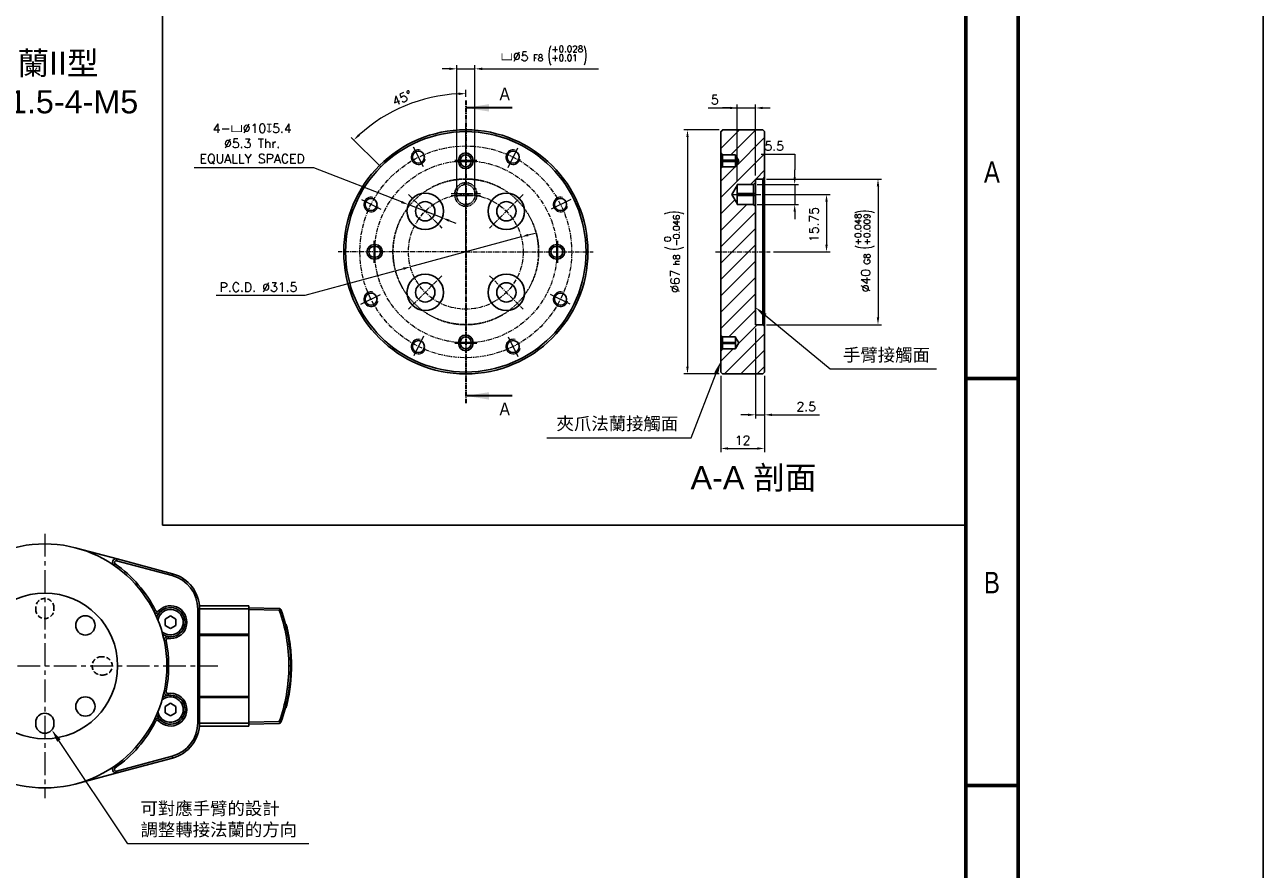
# Model space of a CAD drawing. Header units: inches. Extents: x 0 to 5766, y -2164 to 1330.
# Tile 82 of 217: x 4324 to 4664, y -1137 to -905. Entities that reach past the tile are written whole.
import ezdxf
from ezdxf.enums import TextEntityAlignment as Align

# ---------------------------------------------------------------- set-up
doc = ezdxf.new("R2010")
doc.units = ezdxf.units.IN
doc.header["$MEASUREMENT"] = 0
for name, pattern in [('AM_ISO08W050x2', [9, 6, -0.75, 1.5, -0.75]), ('CENTER', [2, 1.25, -0.25, 0.25, -0.25]), ('HIDDEN', [0.375, 0.25, -0.125])]:
    doc.linetypes.add(name, pattern=pattern)
for name, color, linetype, lineweight in [('AM_5', 3, 'Continuous', 15), ('AM_7', 4, 'CENTER', 15), ('可見 (ISO)', 7, 'Continuous', 25), ('窄部可見 (ISO)', 7, 'Continuous', 25)]:
    doc.layers.add(name, color=color, linetype=linetype, lineweight=lineweight)
doc.layers.add('BORDER', color=7, linetype='Continuous')
doc.styles.add('SEACAD_arial_ttf', font='arial.ttf', dxfattribs={"height": 0.2})
doc.styles.add('SLDTEXTSTYLE0', font='GOTHIC.TTF', dxfattribs={"width": 0.913})
doc.styles.get("Standard").update_dxf_attribs({"font": 'arial.ttf'})
doc.styles.add('尺寸標註', font='romans.shx', dxfattribs={"bigfont": 'CHINESET.SHX'})
doc.dimstyles.new('複本 CNS2-1$0', dxfattribs={"dimtxt": 2.5, "dimasz": 2, "dimexe": 1, "dimexo": 1, "dimgap": 1, "dimtad": 1, "dimtoh": 1, "dimdsep": 46, "dimtxsty": '尺寸標註', "dimcen": 0, "dimclrd": 2, "dimclre": 2, "dimclrt": 3, "dimadec": 0, "dimazin": 2, "dimtp": 0.1, "dimtm": 0.1, "dimtfac": 0.71, "dimtmove": 0, "dimatfit": 0, "dimfxl": 0, "dimlwd": 13, "dimlwe": 13, "dimarcsym": 0})
doc.dimstyles.new('複本 CNS2-1$2', dxfattribs={"dimtxt": 2.5, "dimasz": 2, "dimexe": 1, "dimexo": 1, "dimgap": 1, "dimtad": 1, "dimtoh": 1, "dimdsep": 46, "dimtxsty": '尺寸標註', "dimcen": 0, "dimclrd": 2, "dimclre": 2, "dimclrt": 3, "dimadec": 0, "dimazin": 2, "dimtp": 0.1, "dimtm": 0.1, "dimtfac": 0.71, "dimtmove": 0, "dimatfit": 0, "dimfxl": 0, "dimlwd": 13, "dimlwe": 13, "dimarcsym": 0})
doc.dimstyles.new('複本 CNS2-1$3', dxfattribs={"dimtxt": 2.5, "dimasz": 2, "dimexe": 1, "dimexo": 1, "dimgap": 1, "dimtad": 1, "dimtoh": 1, "dimdsep": 46, "dimtxsty": '尺寸標註', "dimcen": 0, "dimclrd": 2, "dimclre": 2, "dimclrt": 3, "dimadec": 0, "dimazin": 2, "dimtp": 0.1, "dimtm": 0.1, "dimtfac": 0.71, "dimtmove": 0, "dimatfit": 0, "dimfxl": 0, "dimlwd": 13, "dimlwe": 13, "dimarcsym": 0})

# ---------------------------------------------------------------- blocks, each defined once
blk = doc.blocks.new('A4橫')
at = {"layer": 'BORDER', "color": 123, "linetype": 'Continuous', "lineweight": 60, "ltscale": 25.4}
for p, q in [((4924.32, 1170.89), (4924.32, 1453.75)), ((4917.11, 1446.54), (4917.11, 1170.89)), ((4924.32, 1372.83), (4917.11, 1372.83)), ((4924.32, 1316.96), (4917.11, 1316.96))]:
    blk.add_line(p, q, dxfattribs=at)
at = {"layer": 'BORDER', "color": 60, "linetype": 'Continuous', "ltscale": 25.4, "style": 'SEACAD_arial_ttf', "width": 0.8}
for s, p in [('A', (4919.6, 1402.64)), ('B', (4919.6, 1346.29))]:
    blk.add_text(s, height=2.94, dxfattribs=at).set_placement(p, align=Align.TOP_LEFT)
blk = doc.blocks.new('*D398')
at = {"layer": 'AM_5', "color": 2, "lineweight": 13}
for p, q in [((4514.52, -933.92), (4504.87, -933.92)), ((4505.87, -935.92), (4505.87, -998.92)), ((4514.52, -1000.92), (4504.87, -1000.92))]:
    blk.add_line(p, q, dxfattribs=at)
at = {"layer": 'AM_5', "color": 2}
for points in [[(4505.54, -935.92), (4506.2, -935.92), (4505.87, -933.92)], [(4505.54, -998.92), (4506.2, -998.92), (4505.87, -1000.92)]]:
    blk.add_solid(points, dxfattribs=at)
at = {"layer": 'Defpoints', "color": 0}
for p in [(4515.52, -933.92), (4505.87, -1000.92), (4515.52, -1000.92)]:
    blk.add_point(p, dxfattribs=at)
at = {"layer": 'AM_5', "color": 3, "insert": (4502.2, -967.42), "char_height": 2.5, "attachment_point": 5, "rotation": 90, "style": '尺寸標註'}
blk.add_mtext('%%C67{}{\\H0.7x;\\C3; h8 {\\H2x;\\W0.5;(}\\S 0^ -0.046;{\\H2x;\\W0.5;)}}', dxfattribs=at)
blk = doc.blocks.new('*D399')
at = {"layer": 'AM_5', "color": 2, "lineweight": 13}
for p, q in [((4527.02, -951.67), (4545.03, -951.67)), ((4544.03, -953.67), (4544.03, -965.42)), ((4529.52, -967.42), (4545.03, -967.42))]:
    blk.add_line(p, q, dxfattribs=at)
at = {"layer": 'AM_5', "color": 2}
for points in [[(4543.69, -953.67), (4544.36, -953.67), (4544.03, -951.67)], [(4543.69, -965.42), (4544.36, -965.42), (4544.03, -967.42)]]:
    blk.add_solid(points, dxfattribs=at)
at = {"layer": 'Defpoints', "color": 0}
for p in [(4526.02, -951.67), (4528.52, -967.42), (4544.03, -967.42)]:
    blk.add_point(p, dxfattribs=at)
at = {"layer": 'AM_5', "color": 3, "insert": (4540.6, -959.9), "char_height": 2.5, "attachment_point": 5, "rotation": 90, "style": '尺寸標註'}
blk.add_mtext('15.75', dxfattribs=at)
blk = doc.blocks.new('*D400')
at = {"layer": 'AM_5', "color": 2, "lineweight": 13}
for p, q in [((4526.06, -940.62), (4535.3, -940.62)), ((4535.3, -940.62), (4535.3, -944.92)), ((4535.3, -946.92), (4535.3, -944.92)), ((4525.02, -948.92), (4536.3, -948.92)), ((4535.3, -948.92), (4535.3, -954.42)), ((4525.02, -954.42), (4536.3, -954.42)), ((4535.3, -956.42), (4535.3, -958.42))]:
    blk.add_line(p, q, dxfattribs=at)
at = {"layer": 'AM_5', "color": 2}
for points in [[(4534.96, -946.92), (4535.63, -946.92), (4535.3, -948.92)], [(4534.96, -956.42), (4535.63, -956.42), (4535.3, -954.42)]]:
    blk.add_solid(points, dxfattribs=at)
at = {"layer": 'Defpoints', "color": 0}
for p in [(4524.02, -948.92), (4524.02, -954.42), (4535.3, -954.42)]:
    blk.add_point(p, dxfattribs=at)
at = {"layer": 'AM_5', "color": 3, "insert": (4529.68, -938.37), "char_height": 2.5, "attachment_point": 5, "style": '尺寸標註'}
blk.add_mtext('5.5', dxfattribs=at)
blk = doc.blocks.new('*D401')
at = {"layer": 'AM_5', "color": 2, "lineweight": 13}
for p, q in [((4527.52, -947.42), (4559.16, -947.42)), ((4558.16, -949.42), (4558.16, -985.42)), ((4527.52, -987.42), (4559.16, -987.42))]:
    blk.add_line(p, q, dxfattribs=at)
at = {"layer": 'AM_5', "color": 2}
for points in [[(4557.82, -949.42), (4558.49, -949.42), (4558.16, -947.42)], [(4557.82, -985.42), (4558.49, -985.42), (4558.16, -987.42)]]:
    blk.add_solid(points, dxfattribs=at)
at = {"layer": 'Defpoints', "color": 0}
for p in [(4526.52, -947.42), (4526.52, -987.42), (4558.16, -987.42)]:
    blk.add_point(p, dxfattribs=at)
at = {"layer": 'AM_5', "color": 3, "insert": (4554.49, -967.18), "char_height": 2.5, "attachment_point": 5, "rotation": 90, "style": '尺寸標註'}
blk.add_mtext('%%C40{}{\\H0.7x;\\C3; G8 {\\H2x;\\W0.5;(}\\S+0.048^ +0.009;{\\H2x;\\W0.5;)}}', dxfattribs=at)
blk = doc.blocks.new('*D402')
at = {"layer": 'AM_5', "color": 2, "lineweight": 13}
for p, q in [((4511.56, -927.92), (4519.52, -927.92)), ((4517.52, -927.92), (4515.52, -927.92)), ((4519.52, -947.92), (4519.52, -926.92)), ((4519.52, -927.92), (4524.52, -927.92)), ((4519.52, -927.92), (4524.52, -927.92)), ((4524.52, -946.42), (4524.52, -926.92)), ((4526.52, -927.92), (4528.52, -927.92))]:
    blk.add_line(p, q, dxfattribs=at)
at = {"layer": 'AM_5', "color": 2}
for points in [[(4517.52, -927.58), (4517.52, -928.25), (4519.52, -927.92)], [(4526.52, -927.58), (4526.52, -928.25), (4524.52, -927.92)]]:
    blk.add_solid(points, dxfattribs=at)
at = {"layer": 'Defpoints', "color": 0}
for p in [(4524.52, -927.92), (4524.52, -947.42), (4519.52, -948.92)]:
    blk.add_point(p, dxfattribs=at)
at = {"layer": 'AM_5', "color": 3, "insert": (4513.4, -925.67), "char_height": 2.5, "attachment_point": 5, "style": '尺寸標註'}
blk.add_mtext('5', dxfattribs=at)
blk = doc.blocks.new('*D403')
at = {"layer": 'AM_5', "color": 2, "lineweight": 13}
for p, q in [((4524.52, -988.42), (4524.52, -1013.16)), ((4527.02, -1001.42), (4527.02, -1013.16)), ((4522.52, -1012.16), (4520.52, -1012.16)), ((4524.52, -1012.16), (4527.02, -1012.16)), ((4529.02, -1012.16), (4542.07, -1012.16))]:
    blk.add_line(p, q, dxfattribs=at)
at = {"layer": 'AM_5', "color": 2}
for points in [[(4522.52, -1011.83), (4522.52, -1012.5), (4524.52, -1012.16)], [(4529.02, -1011.83), (4529.02, -1012.5), (4527.02, -1012.16)]]:
    blk.add_solid(points, dxfattribs=at)
at = {"layer": 'Defpoints', "color": 0}
for p in [(4524.52, -987.42), (4527.02, -1000.42), (4527.02, -1012.16)]:
    blk.add_point(p, dxfattribs=at)
at = {"layer": 'AM_5', "color": 3, "insert": (4538.45, -1009.91), "char_height": 2.5, "attachment_point": 5, "style": '尺寸標註'}
blk.add_mtext('2.5', dxfattribs=at)
blk = doc.blocks.new('*D404')
at = {"layer": 'AM_5', "color": 2, "lineweight": 13}
for p, q in [((4515.02, -1001.42), (4515.02, -1022.4)), ((4527.02, -1001.42), (4527.02, -1022.4)), ((4517.02, -1021.4), (4525.02, -1021.4))]:
    blk.add_line(p, q, dxfattribs=at)
at = {"layer": 'AM_5', "color": 2}
for points in [[(4517.02, -1021.06), (4517.02, -1021.73), (4515.02, -1021.4)], [(4525.02, -1021.06), (4525.02, -1021.73), (4527.02, -1021.4)]]:
    blk.add_solid(points, dxfattribs=at)
at = {"layer": 'Defpoints', "color": 0}
for p in [(4515.02, -1000.42), (4527.02, -1000.42), (4527.02, -1021.4)]:
    blk.add_point(p, dxfattribs=at)
at = {"layer": 'AM_5', "color": 3, "insert": (4521, -1019.15), "char_height": 2.5, "attachment_point": 5, "style": '尺寸標註'}
blk.add_mtext('12', dxfattribs=at)
blk = doc.blocks.new('*S381')
at = {"layer": 'AM_5', "color": 7}
for p, q in [((10401.46, -993.59), (10383.63, -978.81)), ((10430.62, -993.59), (10401.46, -993.59))]:
    blk.add_line(p, q, dxfattribs=at)
at = {"layer": 'AM_5', "color": 7, "linetype": 'Continuous'}
blk.add_trace([(10384.01, -978.36), (10383.26, -979.25), (10380.94, -976.57)], dxfattribs=at)
at = {"layer": 'AM_5', "color": 2, "insert": (10404.96, -991.84), "char_height": 3.5, "attachment_point": 7}
blk.add_mtext('{\\fPMingLiU|b0|i0|c136|p18;手臂接觸面}', dxfattribs=at)
blk = doc.blocks.new('*S382')
at = {"layer": 'AM_5', "color": 7}
for p, q in [((10363.26, -1012.39), (10370.17, -994.68)), ((10323.72, -1012.39), (10363.26, -1012.39))]:
    blk.add_line(p, q, dxfattribs=at)
at = {"layer": 'AM_5', "color": 7, "linetype": 'Continuous'}
blk.add_trace([(10370.71, -994.89), (10369.63, -994.47), (10371.44, -991.42)], dxfattribs=at)
at = {"layer": 'AM_5', "color": 2, "insert": (10359.76, -1010.64), "char_height": 3.5, "attachment_point": 9}
blk.add_mtext('{\\fPMingLiU|b0|i0|c136|p18;夾爪法蘭接觸面}', dxfattribs=at)
blk = doc.blocks.new('*D405')
at = {"layer": 'AM_5', "color": 2, "lineweight": 13}
for p, q in [((4445.02, -924.88), (4445.02, -922.98)), ((4421.69, -944.08), (4413.6, -935.99))]:
    blk.add_line(p, q, dxfattribs=at)
blk.add_arc((4445.02, -967.42), 43.44, 92.6382, 132.3618, dxfattribs=at)
at = {"layer": 'AM_5', "color": 2}
for points in [[(4443.01, -923.69), (4443.03, -924.36), (4445.02, -923.98)], [(4415.98, -935.56), (4415.52, -935.08), (4414.3, -936.7)]]:
    blk.add_solid(points, dxfattribs=at)
at = {"layer": 'Defpoints', "color": 0}
for p in [(4433.78, -925.46), (4445.02, -925.88), (4422.39, -944.79), (4429.29, -951.68), (4445.02, -1008.96)]:
    blk.add_point(p, dxfattribs=at)
at = {"layer": 'AM_5', "color": 3, "insert": (4427.54, -925.21), "char_height": 2.5, "attachment_point": 5, "rotation": 22.5, "style": '尺寸標註'}
blk.add_mtext('45°', dxfattribs=at)
blk = doc.blocks.new('*D406')
at = {"layer": 'AM_5', "color": 2, "lineweight": 13}
for p, q in [((4440.52, -917.17), (4438.52, -917.17)), ((4442.52, -950.42), (4442.52, -916.17)), ((4442.52, -917.17), (4447.52, -917.17)), ((4447.52, -950.42), (4447.52, -916.17)), ((4449.52, -917.17), (4481.4, -917.17))]:
    blk.add_line(p, q, dxfattribs=at)
at = {"layer": 'AM_5', "color": 2}
for points in [[(4440.52, -916.84), (4440.52, -917.51), (4442.52, -917.17)], [(4449.52, -916.84), (4449.52, -917.51), (4447.52, -917.17)]]:
    blk.add_solid(points, dxfattribs=at)
at = {"layer": 'Defpoints', "color": 0}
for p in [(4447.52, -917.17), (4442.52, -951.42), (4447.52, -951.42)]:
    blk.add_point(p, dxfattribs=at)
at = {"layer": 'AM_5', "color": 3, "insert": (4466.46, -913.51), "char_height": 2.5, "attachment_point": 5, "style": '尺寸標註'}
blk.add_mtext('{\\Famgdt|c136;v}%%C5{}{\\H0.7x;\\C3; F8 {\\H2x;\\W0.5;(}\\S+0.028^ +0.01;{\\H2x;\\W0.5;)}}', dxfattribs=at)
blk = doc.blocks.new('*D409')
at = {"layer": 'AM_5', "color": 2, "lineweight": 13}
for p, q in [((4460.23, -963.31), (4429.82, -971.53)), ((4462.16, -962.79), (4464.09, -962.27)), ((4427.88, -972.05), (4400.81, -979.36)), ((4400.81, -979.36), (4376.47, -979.36))]:
    blk.add_line(p, q, dxfattribs=at)
at = {"layer": 'AM_5', "color": 2}
for points in [[(4462.07, -962.47), (4462.24, -963.11), (4460.23, -963.31)], [(4427.8, -971.72), (4427.97, -972.37), (4429.82, -971.53)]]:
    blk.add_solid(points, dxfattribs=at)
at = {"layer": 'Defpoints', "color": 0}
for p in [(4460.23, -963.31), (4429.82, -971.53)]:
    blk.add_point(p, dxfattribs=at)
at = {"layer": 'AM_5', "color": 3, "insert": (4388.14, -977.11), "char_height": 2.5, "attachment_point": 5, "style": '尺寸標註'}
blk.add_mtext('P.C.D. ∅31.5', dxfattribs=at)
blk = doc.blocks.new('*D410')
at = {"layer": 'AM_5', "color": 2, "lineweight": 13}
for p, q in [((4403.28, -944.31), (4370.5, -944.31)), ((4427.36, -953.73), (4403.28, -944.31)), ((4438.54, -958.1), (4429.23, -954.46)), ((4440.4, -958.83), (4442.27, -959.56))]:
    blk.add_line(p, q, dxfattribs=at)
at = {"layer": 'AM_5', "color": 2}
for points in [[(4427.49, -953.42), (4427.24, -954.04), (4429.23, -954.46)], [(4440.52, -958.52), (4440.28, -959.14), (4438.54, -958.1)]]:
    blk.add_solid(points, dxfattribs=at)
at = {"layer": 'Defpoints', "color": 0}
for p in [(4429.23, -954.46), (4438.54, -958.1)]:
    blk.add_point(p, dxfattribs=at)
at = {"layer": 'AM_5', "color": 3, "insert": (4386.39, -937.77), "char_height": 2.5, "attachment_point": 5, "style": '尺寸標註'}
blk.add_mtext('4-{\\Famgdt|c136;v}∅10{\\Famgdt|c136;x}5.4\\P∅5.3 Thr.\\PEQUALLY SPACED', dxfattribs=at)
blk = doc.blocks.new('*S377')
at = {"layer": 'AM_5', "color": 7}
for p, q in [((10208.86, -1117.88), (10189.97, -1089.53)), ((10258.6, -1117.88), (10208.86, -1117.88))]:
    blk.add_line(p, q, dxfattribs=at)
at = {"layer": 'AM_5', "color": 7, "linetype": 'Continuous'}
blk.add_trace([(10190.45, -1089.2), (10189.48, -1089.85), (10188.03, -1086.61)], dxfattribs=at)
at = {"layer": 'AM_5', "color": 2, "insert": (10212.36, -1116.13), "char_height": 3.5, "attachment_point": 7}
blk.add_mtext('{\\fPMingLiU|b0|i0|c136|p18;可對應手臂的設計\\P調整轉接法蘭的方向}', dxfattribs=at)

msp = doc.modelspace()

# ---------------------------------------------------------------- hatches: boundary and pattern name
at = {"linetype": 'Continuous', "lineweight": 18}
h = msp.add_hatch(dxfattribs=at)
h.set_pattern_fill('ANSI31', color=3, style=0)
h.set_pattern_definition([(45, (1184.6035, -2284.8405), (-2.245064, 2.245064), [])])
h.paths.add_polyline_path([(4515.021, -990.267), (4515.521, -990.767), (4519.021, -990.767), (4519.021, -990.917), (4519.922, -992.417), (4519.021, -993.917), (4519.021, -994.067), (4515.521, -994.067), (4515.021, -994.567), (4515.021, -1000.417), (4515.521, -1000.917), (4526.521, -1000.917), (4527.021, -1000.417), (4527.021, -987.917), (4526.521, -987.417), (4524.521, -987.417), (4524.521, -954.917), (4524.021, -954.417), (4519.521, -954.417), (4519.521, -954.167), (4518.018, -951.667), (4519.521, -949.167), (4519.521, -948.917), (4524.021, -948.917), (4524.521, -948.417), (4524.521, -947.417), (4526.521, -947.417), (4527.021, -946.917), (4527.021, -934.417), (4526.521, -933.917), (4515.521, -933.917), (4515.021, -934.417), (4515.021, -940.267), (4515.521, -940.767), (4519.021, -940.767), (4519.021, -940.917), (4519.922, -942.417), (4519.021, -943.917), (4519.021, -944.067), (4515.521, -944.067), (4515.021, -944.567)], flags=0)

# ---------------------------------------------------------------- linework, layer by layer
at = {"color": 7}
for p, q in [((4361.736, -902.453), (4361.736, -1042.453)), ((4361.736, -1042.453), (4582.258, -1042.453)), ((4326.97, -1096.598), (4326.97, -1097.098)), ((4331.97, -1097.098), (4331.97, -1096.598))]:
    msp.add_line(p, q, dxfattribs=at)
at = {"color": 7, "linetype": 'CENTER', "lineweight": 35}
msp.add_line((4445.021, -925.877), (4445.021, -1008.957), dxfattribs=at)
at = {"color": 7, "linetype": 'Continuous', "lineweight": 35}
for p, q in [((4457.721, -927.877), (4445.021, -927.877)), ((4457.721, -1006.957), (4445.021, -1006.957))]:
    msp.add_line(p, q, dxfattribs=at)
at = {"color": 7, "linetype": 'Continuous', "lineweight": 25}
for p, q in [((4515.021, -934.417), (4515.521, -933.917)), ((4515.021, -940.267), (4515.021, -934.417)), ((4526.521, -933.917), (4515.521, -933.917)), ((4526.521, -933.917), (4527.021, -934.417)), ((4527.021, -946.917), (4527.021, -934.417)), ((4515.521, -940.767), (4515.021, -940.267)), ((4515.021, -942.267), (4515.021, -940.267)), ((4515.521, -940.767), (4519.021, -940.767)), ((4515.521, -940.767), (4515.521, -942.267)), ((4519.021, -940.917), (4519.021, -940.767)), ((4519.021, -940.917), (4519.922, -942.417)), ((4519.021, -940.917), (4519.021, -942.417)), ((4443.021, -942.567), (4443.021, -942.267)), ((4443.521, -942.267), (4443.021, -942.267)), ((4443.521, -942.567), (4443.021, -942.567)), ((4443.521, -942.267), (4443.521, -942.567)), ((4447.021, -942.267), (4446.521, -942.267)), ((4446.521, -942.567), (4446.521, -942.267)), ((4447.021, -942.567), (4446.521, -942.567)), ((4447.021, -942.267), (4447.021, -942.567)), ((4515.521, -942.267), (4515.021, -942.267)), ((4515.021, -942.567), (4515.021, -942.267)), ((4515.521, -942.567), (4515.021, -942.567)), ((4515.021, -944.567), (4515.021, -942.567)), ((4515.021, -944.567), (4515.521, -944.067)), ((4515.021, -990.267), (4515.021, -944.567)), ((4519.021, -942.267), (4515.521, -942.267)), ((4515.521, -942.267), (4515.521, -942.567)), ((4515.521, -942.567), (4515.521, -944.067)), ((4519.021, -942.567), (4515.521, -942.567)), ((4519.021, -944.067), (4515.521, -944.067)), ((4519.922, -942.417), (4519.021, -943.917)), ((4519.021, -942.417), (4519.021, -943.917)), ((4519.021, -944.067), (4519.021, -943.917)), ((4524.521, -947.417), (4526.521, -947.417)), ((4524.521, -947.417), (4524.521, -948.417)), ((4527.021, -946.917), (4526.521, -947.417)), ((4526.521, -987.417), (4526.521, -947.417)), ((4527.021, -946.917), (4527.021, -987.917)), ((4518.018, -951.667), (4519.521, -949.167)), ((4519.521, -954.167), (4518.018, -951.667)), ((4519.521, -948.917), (4524.021, -948.917)), ((4519.521, -948.917), (4519.521, -949.167)), ((4519.521, -951.667), (4519.521, -949.167)), ((4519.521, -951.417), (4524.021, -951.417)), ((4519.521, -954.167), (4519.521, -951.667)), ((4524.521, -948.417), (4524.021, -948.917)), ((4524.021, -951.417), (4524.021, -948.917)), ((4524.021, -951.417), (4524.521, -951.417)), ((4524.021, -951.917), (4524.021, -951.417)), ((4524.521, -948.417), (4524.521, -951.417)), ((4524.521, -951.417), (4524.521, -951.917)), ((4519.521, -951.917), (4524.021, -951.917)), ((4519.521, -954.167), (4519.521, -954.417)), ((4524.021, -954.417), (4519.521, -954.417)), ((4524.021, -951.917), (4524.521, -951.917)), ((4524.021, -954.417), (4524.021, -951.917)), ((4524.021, -954.417), (4524.521, -954.917)), ((4524.521, -951.917), (4524.521, -954.917)), ((4524.521, -954.917), (4524.521, -987.417)), ((4419.871, -965.417), (4419.871, -965.917)), ((4419.871, -965.417), (4420.171, -965.417)), ((4420.171, -965.917), (4419.871, -965.917)), ((4420.171, -965.417), (4420.171, -965.917)), ((4469.871, -965.417), (4470.171, -965.417)), ((4469.871, -965.917), (4469.871, -965.417)), ((4470.171, -965.917), (4469.871, -965.917)), ((4470.171, -965.917), (4470.171, -965.417)), ((4419.871, -968.917), (4419.871, -969.417)), ((4419.871, -968.917), (4420.171, -968.917)), ((4420.171, -969.417), (4419.871, -969.417)), ((4420.171, -968.917), (4420.171, -969.417)), ((4469.871, -969.417), (4469.871, -968.917)), ((4469.871, -968.917), (4470.171, -968.917)), ((4470.171, -969.417), (4469.871, -969.417)), ((4470.171, -969.417), (4470.171, -968.917)), ((4526.521, -987.417), (4524.521, -987.417)), ((4526.521, -987.417), (4527.021, -987.917)), ((4527.021, -1000.417), (4527.021, -987.917)), ((4443.021, -992.567), (4443.021, -992.267)), ((4443.521, -992.267), (4443.021, -992.267)), ((4443.521, -992.267), (4443.521, -992.567)), ((4447.021, -992.267), (4446.521, -992.267)), ((4446.521, -992.567), (4446.521, -992.267)), ((4447.021, -992.267), (4447.021, -992.567)), ((4515.521, -990.767), (4515.021, -990.267)), ((4515.021, -992.267), (4515.021, -990.267)), ((4515.521, -992.267), (4515.021, -992.267)), ((4515.021, -992.567), (4515.021, -992.267)), ((4515.521, -990.767), (4519.021, -990.767)), ((4515.521, -990.767), (4515.521, -992.267)), ((4519.021, -992.267), (4515.521, -992.267)), ((4515.521, -992.267), (4515.521, -992.567)), ((4519.021, -990.917), (4519.021, -990.767)), ((4519.021, -990.917), (4519.922, -992.417)), ((4519.021, -990.917), (4519.021, -992.417)), ((4519.922, -992.417), (4519.021, -993.917)), ((4519.021, -992.417), (4519.021, -993.917)), ((4443.521, -992.567), (4443.021, -992.567)), ((4447.021, -992.567), (4446.521, -992.567)), ((4515.521, -992.567), (4515.021, -992.567)), ((4515.021, -994.567), (4515.021, -992.567)), ((4515.021, -994.567), (4515.521, -994.067)), ((4515.021, -1000.417), (4515.021, -994.567)), ((4515.521, -992.567), (4515.521, -994.067)), ((4519.021, -992.567), (4515.521, -992.567)), ((4519.021, -994.067), (4515.521, -994.067)), ((4519.021, -994.067), (4519.021, -993.917)), ((4515.521, -1000.917), (4515.021, -1000.417)), ((4515.521, -1000.917), (4526.521, -1000.917)), ((4527.021, -1000.417), (4526.521, -1000.917))]:
    msp.add_line(p, q, dxfattribs=at)
at = {"color": 7, "linetype": 'HIDDEN', "ltscale": 0.25}
for p, q in [((4442.021, -951.917), (4442.021, -951.417)), ((4442.021, -951.417), (4442.521, -951.417)), ((4442.521, -951.417), (4442.521, -951.917)), ((4447.521, -951.917), (4447.521, -951.417)), ((4447.521, -951.417), (4448.021, -951.417)), ((4448.021, -951.417), (4448.021, -951.917)), ((4442.021, -951.917), (4442.521, -951.917)), ((4447.521, -951.917), (4448.021, -951.917))]:
    msp.add_line(p, q, dxfattribs=at)
at = {"color": 1, "linetype": 'HIDDEN', "lineweight": 25, "ltscale": 5}
for p, q in [((4326.97, -1065.098), (4326.97, -1065.598)), ((4331.97, -1065.598), (4331.97, -1065.098)), ((4345.47, -1078.598), (4344.97, -1078.598)), ((4344.97, -1083.598), (4345.47, -1083.598))]:
    msp.add_line(p, q, dxfattribs=at)
at = {"color": 4}
msp.add_lwpolyline([(4143.887, 611.783), (4663.887, 611.783), (4663.887, -2164.217), (4143.887, -2164.217)], close=True, dxfattribs=at)
at = {"color": 7, "linetype": 'Continuous', "lineweight": 25}
for centre, radius in [((4445.021, -967.417), 33.5), ((4445.021, -967.417), 33), ((4432.021, -941.417), 1.65), ((4458.021, -941.417), 1.65), ((4433.884, -956.28), 5), ((4456.157, -956.28), 5), ((4419.021, -954.417), 1.65), ((4433.884, -956.28), 2.65), ((4456.157, -956.28), 2.65), ((4471.021, -954.417), 1.65), ((4433.884, -978.554), 5), ((4456.157, -978.554), 5), ((4419.021, -980.417), 1.65), ((4433.884, -978.554), 2.65), ((4456.157, -978.554), 2.65), ((4471.021, -980.417), 1.65), ((4432.021, -993.417), 1.65), ((4458.021, -993.417), 1.65)]:
    msp.add_circle(centre, radius, dxfattribs=at)
at = {"color": 7, "linetype": 'HIDDEN', "ltscale": 0.25}
msp.add_circle((4445.021, -967.417), 20, dxfattribs=at)
at = {"color": 7}
for centre, radius in [((4329.47, -1081.098), 20), ((4340.607, -1069.961), 2.65), ((4340.607, -1092.235), 2.65)]:
    msp.add_circle(centre, radius, dxfattribs=at)
at = {"color": 3, "linetype": 'Continuous', "lineweight": 18}
for centre in [(4432.021, -941.417), (4458.021, -941.417), (4419.021, -954.417), (4471.021, -954.417), (4419.021, -980.417), (4471.021, -980.417), (4432.021, -993.417), (4458.021, -993.417)]:
    msp.add_arc(centre, 2, 75, 345, dxfattribs=at)
at = {"color": 7, "linetype": 'Continuous', "lineweight": 25}
for centre, radius, start, end in [((4445.021, -942.267), 2, 0, 180), ((4445.021, -942.267), 1.5, 0, 180), ((4445.021, -942.567), 2, 180, 0), ((4445.021, -942.567), 1.5, 180, 0), ((4419.871, -967.417), 2, 90, 270), ((4419.871, -967.417), 1.5, 90, 270), ((4420.171, -967.417), 2, 270, 90), ((4420.171, -967.417), 1.5, 270, 90), ((4469.871, -967.417), 2, 90, 270), ((4469.871, -967.417), 1.5, 90, 270), ((4470.171, -967.417), 2, 270, 90), ((4470.171, -967.417), 1.5, 270, 90), ((4445.021, -992.267), 2, 0, 180), ((4445.021, -992.267), 1.5, 0, 180), ((4445.021, -992.567), 2, 180, 0), ((4445.021, -992.567), 1.5, 180, 0)]:
    msp.add_arc(centre, radius, start, end, dxfattribs=at)
at = {"color": 7, "linetype": 'HIDDEN', "ltscale": 0.25}
for centre, radius, start, end in [((4445.021, -951.417), 3, 0, 180), ((4445.021, -951.417), 2.5, 0, 180), ((4445.021, -951.917), 3, 180, 0), ((4445.021, -951.917), 2.5, 180, 0)]:
    msp.add_arc(centre, radius, start, end, dxfattribs=at)
at = {"color": 1, "linetype": 'HIDDEN', "lineweight": 25, "ltscale": 5}
for centre, start, end in [((4329.47, -1065.098), 0, 180), ((4329.47, -1065.598), 180, 0), ((4344.97, -1081.098), 90, 270), ((4345.47, -1081.098), 270, 90)]:
    msp.add_arc(centre, 2.5, start, end, dxfattribs=at)
at = {"color": 7}
for centre, start, end in [((4329.47, -1096.598), 0, 180), ((4329.47, -1097.098), 180, 0)]:
    msp.add_arc(centre, 2.5, start, end, dxfattribs=at)
at = {"color": 7, "linetype": 'Continuous', "lineweight": 35}
for points in [[(4445.021, -927.877), (4451.371, -928.893), (4451.371, -926.861)], [(4445.021, -1006.957), (4451.371, -1007.973), (4451.371, -1005.941)]]:
    msp.add_solid(points, dxfattribs=at)
at = {"layer": 'AM_7'}
for p, q in [((4445.021, -967.417), (4445.021, -932.417)), ((4429.287, -951.684), (4438.48, -960.877)), ((4460.754, -951.684), (4451.561, -960.877)), ((4445.021, -967.417), (4410.021, -967.417)), ((4445.021, -967.417), (4480.021, -967.417)), ((4445.021, -967.417), (4445.021, -1002.417)), ((4513.521, -967.417), (4528.521, -967.417)), ((4438.48, -973.958), (4429.287, -983.15)), ((4451.561, -973.958), (4460.754, -983.15))]:
    msp.add_line(p, q, dxfattribs=at)
at = {"layer": 'AM_7', "linetype": 'AM_ISO08W050x2'}
for p, q in [((4430.612, -938.6), (4433.429, -944.235)), ((4456.612, -944.235), (4459.429, -938.6)), ((4442.021, -942.267), (4448.021, -942.267)), ((4442.021, -942.567), (4448.021, -942.567)), ((4441.021, -951.417), (4449.021, -951.417)), ((4518.021, -951.667), (4526.021, -951.667)), ((4421.838, -955.826), (4416.203, -953.009)), ((4441.021, -951.917), (4449.021, -951.917)), ((4473.838, -953.009), (4468.203, -955.826)), ((4419.871, -970.417), (4419.871, -964.417)), ((4420.171, -970.417), (4420.171, -964.417)), ((4469.871, -964.417), (4469.871, -970.417)), ((4470.171, -964.417), (4470.171, -970.417)), ((4416.203, -981.826), (4421.838, -979.009)), ((4468.203, -979.009), (4473.838, -981.826)), ((4433.429, -990.6), (4430.612, -996.235)), ((4448.021, -992.267), (4442.021, -992.267)), ((4459.429, -996.235), (4456.612, -990.6)), ((4448.021, -992.567), (4442.021, -992.567))]:
    msp.add_line(p, q, dxfattribs=at)
at = {"layer": 'AM_7', "ltscale": 5}
for p, q in [((4329.47, -1044.817), (4329.47, -1117.379)), ((4281.97, -1081.098), (4376.97, -1081.098))]:
    msp.add_line(p, q, dxfattribs=at)
at = {"layer": 'AM_7'}
for radius in [29.069, 25, 15.75]:
    msp.add_circle((4445.021, -967.417), radius, dxfattribs=at)
at = {"layer": '可見 (ISO)'}
for p, q in [((4349.322, -1051.736), (4338.14, -1048.74)), ((4349.192, -1052.219), (4364.428, -1056.301)), ((4364.558, -1055.818), (4349.322, -1051.736)), ((4371.47, -1065.477), (4371.47, -1096.719)), ((4371.931, -1064.598), (4385.47, -1064.598)), ((4371.97, -1065.42), (4385.47, -1065.42)), ((4371.97, -1096.719), (4371.97, -1065.477)), ((4385.47, -1065.42), (4385.47, -1064.598)), ((4385.47, -1065.148), (4393.812, -1065.294)), ((4385.47, -1072.42), (4385.47, -1065.42)), ((4393.812, -1065.794), (4385.47, -1065.648)), ((4362.47, -1068.232), (4363.97, -1067.366)), ((4362.47, -1069.964), (4362.47, -1068.232)), ((4363.97, -1070.83), (4362.47, -1069.964)), ((4363.97, -1067.366), (4365.47, -1068.232)), ((4365.47, -1069.964), (4363.97, -1070.83)), ((4365.47, -1068.232), (4365.47, -1069.964)), ((4395.504, -1069.611), (4395.712, -1069.615)), ((4395.714, -1069.624), (4395.507, -1069.621)), ((4395.745, -1070.583), (4395.95, -1070.583)), ((4371.97, -1072.42), (4385.47, -1072.42)), ((4371.97, -1072.72), (4385.47, -1072.72)), ((4385.47, -1072.72), (4385.47, -1072.42)), ((4385.47, -1089.476), (4385.47, -1072.72)), ((4396.347, -1073.574), (4396.549, -1073.574)), ((4396.502, -1074.574), (4396.705, -1074.582)), ((4396.759, -1076.711), (4396.96, -1076.709)), ((4396.879, -1078.222), (4397.08, -1078.224)), ((4396.897, -1078.517), (4397.097, -1078.52)), ((4396.966, -1080.548), (4397.166, -1080.544)), ((4397.167, -1080.615), (4396.967, -1080.611)), ((4396.967, -1081.549), (4397.168, -1081.549)), ((4396.694, -1086.115), (4396.894, -1086.12)), ((4396.709, -1085.976), (4396.91, -1085.972)), ((4396.84, -1084.539), (4397.041, -1084.539)), ((4371.97, -1089.476), (4385.47, -1089.476)), ((4371.97, -1089.776), (4385.47, -1089.776)), ((4385.47, -1089.776), (4385.47, -1089.476)), ((4385.47, -1096.776), (4385.47, -1089.776)), ((4362.47, -1092.232), (4363.97, -1091.366)), ((4362.47, -1093.964), (4362.47, -1092.232)), ((4363.97, -1094.83), (4362.47, -1093.964)), ((4363.97, -1091.366), (4365.47, -1092.232)), ((4365.47, -1093.964), (4363.97, -1094.83)), ((4365.47, -1092.232), (4365.47, -1093.964)), ((4395.504, -1092.585), (4395.712, -1092.581)), ((4395.609, -1092.172), (4395.817, -1092.167)), ((4395.771, -1091.502), (4395.977, -1091.499)), ((4371.931, -1097.598), (4385.47, -1097.598)), ((4371.97, -1096.776), (4385.47, -1096.776)), ((4385.47, -1096.548), (4393.812, -1096.402)), ((4385.47, -1097.598), (4385.47, -1096.776)), ((4393.812, -1096.902), (4385.47, -1097.048)), ((4364.428, -1105.895), (4349.192, -1109.978)), ((4349.322, -1110.461), (4364.558, -1106.378)), ((4338.14, -1113.457), (4349.322, -1110.461))]:
    msp.add_line(p, q, dxfattribs=at)
msp.add_circle((4329.47, -1081.098), 33.5, dxfattribs=at)
for centre, radius, start, end in [((4349.063, -1052.702), 1, 75, 235.39514), ((4349.063, -1052.702), 0.5, 75, 235.39514), ((4329.47, -1081.098), 34, 26.56094, 55.39514), ((4361.97, -1065.477), 9.5, 0, 75), ((4361.97, -1065.477), 10, 0, 75), ((4360.329, -1065.671), 1, 206.56094, 316.73832), ((4360.329, -1065.671), 0.5, 206.56094, 316.73832), ((4363.97, -1069.098), 4, 136.73832, 160.46124), ((4363.97, -1069.098), 3.5, 227.89254, 170.46548), ((4363.97, -1069.098), 4.5, 261.6197, 136.73832), ((4363.97, -1069.098), 4, 261.6197, 136.73832), ((4393.803, -1065.794), 0.5, 39.46886, 89), ((4351.22, -1081.098), 45.95, 14.4598, 14.47177), ((4363.97, -1069.098), 4, 237.89678, 261.6197), ((4363.241, -1074.045), 1, 81.6197, 191.79707), ((4363.241, -1074.045), 0.5, 81.6197, 191.79707), ((4329.47, -1081.098), 34, 348.20293, 11.79707), ((4363.97, -1093.098), 3.5, 189.53452, 132.10746), ((4363.97, -1093.098), 4.5, 223.26168, 98.3803), ((4363.97, -1093.098), 4, 223.26168, 98.3803), ((4363.97, -1093.098), 4, 98.3803, 122.10322), ((4363.241, -1088.151), 1, 168.20293, 278.3803), ((4363.241, -1088.151), 0.5, 168.20293, 278.3803), ((4363.97, -1093.098), 4, 199.53876, 223.26168), ((4351.22, -1081.098), 45.95, 345.52823, 346.06084), ((4329.47, -1081.098), 34, 304.60486, 333.43906), ((4360.329, -1096.525), 1, 43.26168, 153.43906), ((4360.329, -1096.525), 0.5, 43.26168, 153.43906), ((4361.97, -1096.719), 9.5, 285, 0), ((4361.97, -1096.719), 10, 285, 0), ((4393.803, -1096.403), 0.5, 271, 320.52806), ((4349.063, -1109.495), 1, 124.60486, 285), ((4349.063, -1109.495), 0.5, 124.60486, 285)]:
    msp.add_arc(centre, radius, start, end, dxfattribs=at)
for centre, major_axis, ratio, start_param, end_param in [((4393.802, -1065.794), (-0.478, -0.15), 0.9986424, 3.1817623, 3.5251647), ((4351.233, -1081.098), (0, -45.944), 0.9998477, 1.7722218, 1.8017079), ((4351.233, -1081.098), (0, -45.944), 0.9998477, 1.7353107, 1.801708), ((4351.233, -1081.098), (0, -45.944), 0.9998477, 1.7644296, 1.7659153), ((4351.233, -1081.098), (0, -45.944), 0.9998477, 1.7589711, 1.761781), ((4351.233, -1081.098), (0, -45.943), 0.9998477, 1.6664694, 1.713111), ((4351.233, -1081.098), (0, -45.943), 0.9998477, 1.6882105, 1.6898148), ((4351.233, -1081.098), (0, -45.943), 0.9998477, 1.6833837, 1.6857225), ((4276.432, -1082.75), (120.726, 2.675), 0.6159183, 0.0249058, 0.0453165), ((2390.679, -1046.461), (2006.483, -35.428), 0.1506609, 0.0111376, 0.0121146), ((4351.234, -1081.098), (0, -45.943), 0.9998477, 1.5828526, 1.6269449), ((4351.234, -1081.098), (0, -45.943), 0.9998477, 1.5962299, 1.6269449), ((3907.187, -1089.24), (489.975, 8.984), 0.3062052, 6.2807906, 6.2812624), ((4351.234, -1081.098), (0, -45.943), 0.9998477, 1.4958401, 1.5609811), ((4351.234, -1081.098), (0, -45.943), 0.9998477, 1.4958401, 1.5131523), ((4351.233, -1081.098), (0, -45.944), 0.9998477, 1.3424227, 1.4612688), ((3918.595, -1089.125), (478.564, 8.775), 0.3062052, 6.243844, 6.2448493), ((4351.233, -1081.098), (0, -45.944), 0.9998477, 1.3524039, 1.3550041), ((4351.233, -1081.098), (0, -45.944), 0.9998477, 1.3577369, 1.3601361), ((4351.233, -1081.098), (0, -45.944), 0.9998477, 1.3577369, 1.3601361), ((4351.233, -1081.098), (0, -45.944), 0.9998477, 1.3671828, 1.3691081), ((4351.233, -1081.098), (0, -45.944), 0.9998477, 1.3671829, 1.3674008), ((3955.171, -1089.027), (441.939, 8.11), 0.3084863, 6.2007732, 6.2056631), ((4393.802, -1096.402), (0.478, -0.15), 0.9986431, 5.8995897, 6.2430459)]:
    msp.add_ellipse(centre, major_axis=major_axis, ratio=ratio, start_param=start_param, end_param=end_param, dxfattribs=at)
for points, knots in [([(4393.812, -1065.794), (4393.844, -1065.794), (4393.875, -1065.792), (4393.938, -1065.782), (4393.968, -1065.773), (4394.036, -1065.745), (4394.07, -1065.723), (4394.129, -1065.666), (4394.151, -1065.631), (4394.181, -1065.556), (4394.188, -1065.516), (4394.189, -1065.476)], [0.000000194, 0.000000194, 0.000000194, 0.000000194, 0.00958951, 0.00958951, 0.019425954, 0.019425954, 0.033519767, 0.033519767, 0.049690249, 0.049690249, 0.066625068, 0.066625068, 0.066625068, 0.066625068]), ([(4394.274, -1065.624), (4395.144, -1068.047), (4395.815, -1070.561), (4396.268, -1073.114), (4396.736, -1075.754), (4396.97, -1078.436), (4396.97, -1081.098)], [5.93816027, 5.93816027, 5.93816027, 5.93816027, 6.10777951, 6.10777951, 6.10777951, 6.28318531, 6.28318531, 6.28318531, 6.28318531]), ([(4394.539, -1066.385), (4394.539, -1066.385), (4394.539, -1066.385), (4394.539, -1066.385), (4394.54, -1066.386), (4394.54, -1066.387), (4394.54, -1066.388), (4394.541, -1066.389), (4394.541, -1066.389), (4394.541, -1066.389), (4394.541, -1066.389), (4394.541, -1066.389), (4394.541, -1066.389), (4394.541, -1066.389), (4394.541, -1066.389), (4394.541, -1066.389)], [0.041316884, 0.041316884, 0.041316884, 0.041316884, 0.042965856, 0.042965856, 0.048439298, 0.048439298, 0.052544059, 0.052544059, 0.053313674, 0.053313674, 0.053890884, 0.053890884, 0.053999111, 0.053999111, 0.054019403, 0.054019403, 0.054019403, 0.054019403]), ([(4395.714, -1069.624), (4395.714, -1069.624), (4395.721, -1069.65), (4395.747, -1069.751), (4395.766, -1069.828), (4395.811, -1070.005), (4395.839, -1070.119), (4395.896, -1070.352), (4395.924, -1070.47), (4395.95, -1070.583)], [-0.30523769, -0.30523769, -0.30523769, -0.30523769, -0.26748945, -0.26748945, -0.22974121, -0.22974121, -0.19088253, -0.19088253, -0.15656887, -0.15656887, -0.15656887, -0.15656887]), ([(4395.984, -1071.652), (4395.988, -1071.67), (4395.991, -1071.684), (4395.997, -1071.713), (4395.999, -1071.725), (4396.001, -1071.731), (4396.001, -1071.732), (4396.001, -1071.732)], [0, 0, 0, 0, 0.021035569, 0.021035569, 0.052621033, 0.052621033, 0.063085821, 0.063085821, 0.063085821, 0.063085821]), ([(4396.549, -1073.574), (4396.575, -1073.727), (4396.6, -1073.882), (4396.655, -1074.237), (4396.683, -1074.428), (4396.705, -1074.582)], [-0.24346486, -0.24346486, -0.24346486, -0.24346486, -0.19813155, -0.19813155, -0.13367279, -0.13367279, -0.13367279, -0.13367279]), ([(4397.167, -1080.615), (4397.167, -1080.615), (4397.167, -1080.64), (4397.168, -1080.739), (4397.169, -1080.815), (4397.17, -1080.988), (4397.17, -1081.098), (4397.169, -1081.325), (4397.169, -1081.439), (4397.168, -1081.549)], [-0.2948045, -0.2948045, -0.2948045, -0.2948045, -0.2579612, -0.2579612, -0.2211179, -0.2211179, -0.18427293, -0.18427293, -0.15180652, -0.15180652, -0.15180652, -0.15180652]), ([(4396.97, -1081.098), (4396.97, -1083.76), (4396.736, -1086.442), (4396.268, -1089.082), (4395.815, -1091.635), (4395.144, -1094.149), (4394.274, -1096.572)], [0, 0, 0, 0, 0.17540608, 0.17540608, 0.17540608, 0.34502504, 0.34502504, 0.34502504, 0.34502504]), ([(4397.041, -1084.539), (4397.029, -1084.691), (4397.017, -1084.846), (4396.986, -1085.207), (4396.968, -1085.403), (4396.938, -1085.713), (4396.924, -1085.847), (4396.913, -1085.949), (4396.912, -1085.961), (4396.91, -1085.972)], [0.80890842, 0.80890842, 0.80890842, 0.80890842, 0.85368931, 0.85368931, 0.91955878, 0.91955878, 0.98523674, 0.98523674, 0.99498884, 0.99498884, 0.99498884, 0.99498884]), ([(4396.001, -1090.465), (4396.001, -1090.465), (4396.001, -1090.465), (4396, -1090.466), (4396, -1090.468), (4395.999, -1090.472), (4395.999, -1090.474), (4395.998, -1090.475), (4395.998, -1090.476), (4395.998, -1090.476), (4395.998, -1090.476), (4395.998, -1090.476), (4395.998, -1090.476), (4395.998, -1090.476)], [0.030729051, 0.030729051, 0.030729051, 0.030729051, 0.033265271, 0.033265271, 0.046037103, 0.046037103, 0.050824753, 0.050824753, 0.051722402, 0.051722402, 0.05189071, 0.05189071, 0.051953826, 0.051953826, 0.051953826, 0.051953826]), ([(4394.189, -1096.72), (4394.188, -1096.68), (4394.181, -1096.64), (4394.151, -1096.565), (4394.129, -1096.53), (4394.07, -1096.473), (4394.036, -1096.451), (4393.968, -1096.423), (4393.938, -1096.414), (4393.876, -1096.404), (4393.844, -1096.402), (4393.812, -1096.402)], [0.00000099, 0.00000099, 0.00000099, 0.00000099, 0.017029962, 0.017029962, 0.033281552, 0.033281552, 0.04744352, 0.04744352, 0.057327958, 0.057327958, 0.06696406, 0.06696406, 0.06696406, 0.06696406]), ([(4394.573, -1095.713), (4394.568, -1095.728), (4394.563, -1095.741), (4394.547, -1095.788), (4394.54, -1095.808), (4394.539, -1095.812), (4394.539, -1095.812), (4394.539, -1095.812), (4394.539, -1095.812), (4394.539, -1095.813), (4394.539, -1095.813), (4394.539, -1095.813)], [0, 0, 0, 0, 0.016699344, 0.016699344, 0.067014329, 0.067014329, 0.069858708, 0.069858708, 0.071991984, 0.071991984, 0.072138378, 0.072138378, 0.072138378, 0.072138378])]:
    msp.add_open_spline(points, degree=3, knots=knots, dxfattribs=at)
for points in [[(4394.557, -1066.436), (4394.565, -1066.46), (4394.575, -1066.492), (4394.589, -1066.531)], [(4394.938, -1067.617), (4395.016, -1067.868), (4395.1, -1068.149), (4395.183, -1068.438)], [(4395.183, -1068.438), (4395.242, -1068.643), (4395.301, -1068.854), (4395.359, -1069.064)], [(4394.58, -1095.692), (4394.553, -1095.77), (4394.54, -1095.81), (4394.539, -1095.813)]]:
    msp.add_open_spline(points, degree=3, dxfattribs=at)
at = {"layer": '窄部可見 (ISO)'}
for p, q in [((4348.495, -1053.525), (4348.779, -1053.113)), ((4349.322, -1051.736), (4349.192, -1052.219)), ((4364.558, -1055.818), (4364.428, -1056.301)), ((4359.434, -1066.119), (4359.881, -1065.895)), ((4361.057, -1066.357), (4360.693, -1066.014)), ((4371.97, -1065.477), (4371.47, -1065.477)), ((4363.387, -1073.055), (4363.314, -1073.55)), ((4362.752, -1074.147), (4362.262, -1074.249)), ((4396.478, -1081.098), (4396.97, -1081.098)), ((4362.262, -1087.947), (4362.752, -1088.049)), ((4363.387, -1089.141), (4363.314, -1088.646)), ((4359.434, -1096.078), (4359.881, -1096.301)), ((4361.057, -1095.839), (4360.693, -1096.182)), ((4371.97, -1096.719), (4371.47, -1096.719)), ((4364.558, -1106.378), (4364.428, -1105.895)), ((4348.495, -1108.672), (4348.779, -1109.083)), ((4349.322, -1110.461), (4349.192, -1109.978))]:
    msp.add_line(p, q, dxfattribs=at)
for centre, major_axis, ratio, end_param in [((4395.774, -1071.627), (0.196, 0.042), 0.942639, 0.0210196), ((4394.39, -1095.628), (0.19, -0.064), 0.9500784, 0.0170588)]:
    msp.add_ellipse(centre, major_axis=major_axis, ratio=ratio, start_param=0, end_param=end_param, dxfattribs=at)
for points, knots in [([(4396.478, -1081.098), (4396.478, -1078.465), (4396.247, -1075.813), (4395.784, -1073.201), (4395.337, -1070.676), (4394.673, -1068.189), (4393.812, -1065.794)], [0, 0, 0, 0, 0.17540579, 0.17540579, 0.17540579, 0.34502144, 0.34502144, 0.34502144, 0.34502144]), ([(4393.812, -1096.402), (4394.673, -1094.007), (4395.337, -1091.52), (4395.784, -1088.995), (4396.247, -1086.383), (4396.478, -1083.731), (4396.478, -1081.098)], [5.93816747, 5.93816747, 5.93816747, 5.93816747, 6.10777924, 6.10777924, 6.10777924, 6.28318531, 6.28318531, 6.28318531, 6.28318531])]:
    msp.add_open_spline(points, degree=3, knots=knots, dxfattribs=at)

# ---------------------------------------------------------------- block references
at = {"xscale": 2, "yscale": 2, "zscale": 2}
msp.add_blockref('A4橫', (-5251.97, -3747.857), dxfattribs=at)
at = {"layer": 'AM_5', "color": 7}
for name, p in [('*S381', (-5856.421, -6.074)), ('*S382', (-5856.421, -6.074)), ('*S377', (-5856.624, -12.069))]:
    msp.add_blockref(name, p, dxfattribs=at)

# ---------------------------------------------------------------- texts
at = {"color": 7, "char_height": 6.35}
for s, width, heights, insert, attachment_point in [('F02:{\\fPMingLiU|b0|i0|c136|p18;夾爪法蘭}+{\\fPMingLiU|b0|i0|c136|p18;手臂轉接法蘭}II{\\fPMingLiU|b0|i0|c136|p18;型}\\P{\\fPMingLiU|b0|i0|c136|p18;可以與符合} ISO 9409-1 31.5-4-M5 {\\fPMingLiU|b0|i0|c136|p18;連接介面的手臂連接}', 140.63922, [0], (4221.097, -912.453), 1), ('A-A {\\fPMingLiU|b0|i0|c136|p18;剖面}', 41.3104, [12.778], (4523.992, -1029.766), 5)]:
    msp.add_mtext_dynamic_manual_height_columns(s, width=width, gutter_width=12.5, heights=heights, dxfattribs=dict(at, insert=insert, attachment_point=attachment_point))
at = {"color": 7, "linetype": 'Continuous', "char_height": 3.5, "attachment_point": 1, "style": 'SLDTEXTSTYLE0'}
for insert in [(4454.272, -922.324), (4454.272, -1008.807)]:
    msp.add_mtext('A', dxfattribs=dict(at, insert=insert))

# ---------------------------------------------------------------- dimensions: what is measured, and where the dimension line sits
at = {"layer": 'AM_5'}
dim = msp.add_linear_dim(base=(4447.521, -917.172), p1=(4442.521, -951.417), p2=(4447.521, -951.417), text='{\\Famgdt|c136;v}<>{}{\\H0.7x;\\C3; F8 {\\H2x;\\W0.5;(}\\S+0.028^ +0.01;{\\H2x;\\W0.5;)}}', dimstyle='複本 CNS2-1$0', override={"dimpost": '%%C<>', "dimtdec": 3}, dxfattribs=at)
dim.commit()
dim.dimension.update_dxf_attribs({"geometry": '*D406', "text_midpoint": (4466.461, -913.506)})
dim = msp.add_angular_dim_2l(base=(4433.777, -925.457), line1=((4422.393, -944.79), (4429.287, -951.684)), line2=((4445.021, -925.877), (4445.021, -1008.957)), dimstyle='複本 CNS2-1$2', override={"dimscale": 1}, dxfattribs=at)
dim.commit()
dim.dimension.update_dxf_attribs({"geometry": '*D405', "text_midpoint": (4427.536, -925.205)})
for base, p1, p2, override, picture, middle in [((4524.521, -927.917), (4519.521, -948.917), (4524.521, -947.417), {"dimtmove": 1}, '*D402', (4513.398, -927.722)), ((4527.021, -1012.164), (4524.521, -987.417), (4527.021, -1000.417), {"dimscale": 1, "dimlfac": 1}, '*D403', (4538.449, -1012.164)), ((4527.021, -1021.398), (4515.021, -1000.417), (4527.021, -1000.417), {"dimscale": 1, "dimlfac": 1}, '*D404', (4521, -1021.398))]:
    dim = msp.add_linear_dim(base=base, p1=p1, p2=p2, dimstyle='複本 CNS2-1$0', override=override, dxfattribs=at)
    dim.commit()
    dim.dimension.update_dxf_attribs({"geometry": picture, "text_midpoint": middle, "dimtype": 160})
for p1, p2, text, picture, middle in [((4438.54, -958.102), (4429.227, -954.459), '4-{\\Famgdt|c136;v}<>{\\Famgdt|c136;x}5.4^J%%C5.3 Thr.^JEQUALLY SPACED', '*D410', (4386.389, -944.309)), ((4460.225, -963.309), (4429.816, -971.525), 'P.C.D. <>', '*D409', (4388.14, -979.362))]:
    dim = msp.add_diameter_dim_2p(p1=p1, p2=p2, text=text, dimstyle='複本 CNS2-1$3', override={"dimscale": 1, "dimlfac": 1}, dxfattribs=at)
    dim.commit()
    dim.dimension.update_dxf_attribs({"geometry": picture, "text_midpoint": middle, "dimtype": 163})
dim = msp.add_linear_dim(base=(4505.871, -1000.917), p1=(4515.521, -933.917), p2=(4515.521, -1000.917), angle=90, text='%%C<>{}{\\H0.7x;\\C3; h8 {\\H2x;\\W0.5;(}\\S 0^ -0.046;{\\H2x;\\W0.5;)}}', dimstyle='複本 CNS2-1$0', override={"dimscale": 1, "dimlfac": 1, "dimtp": 0.1, "dimtm": 0.1, "dimtdec": 3, "dimtzin": 8}, dxfattribs=at)
dim.commit()
dim.dimension.update_dxf_attribs({"geometry": '*D398', "text_midpoint": (4502.204, -967.417)})
for base, p1, p2, picture, middle in [((4535.297, -954.417), (4524.021, -948.917), (4524.021, -954.417), '*D400', (4533.985, -940.62)), ((4544.028, -967.417), (4526.021, -951.667), (4528.521, -967.417), '*D399', (4542.854, -959.903))]:
    dim = msp.add_linear_dim(base=base, p1=p1, p2=p2, angle=90, dimstyle='複本 CNS2-1$0', override={"dimtmove": 1}, dxfattribs=at)
    dim.commit()
    dim.dimension.update_dxf_attribs({"geometry": picture, "text_midpoint": middle, "dimtype": 160})
dim = msp.add_linear_dim(base=(4558.157, -987.417), p1=(4526.521, -947.417), p2=(4526.521, -987.417), angle=90, text='%%C<>{}{\\H0.7x;\\C3; G8 {\\H2x;\\W0.5;(}\\S+0.048^ +0.009;{\\H2x;\\W0.5;)}}', dimstyle='複本 CNS2-1$0', override={"dimscale": 1, "dimlfac": 1, "dimpost": '', "dimtdec": 3}, dxfattribs=at)
dim.commit()
dim.dimension.update_dxf_attribs({"geometry": '*D401', "text_midpoint": (4558.157, -967.181), "dimtype": 160})

doc.saveas('drawing.dxf')
